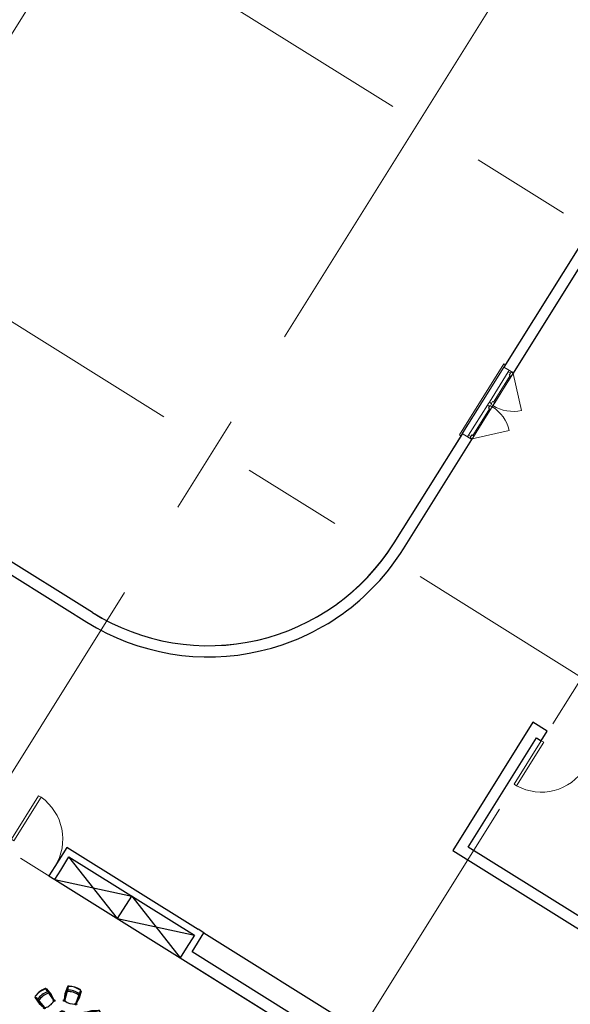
# Model space of a CAD drawing. Header units: inches. Extents: x 16 to 173, y 15 to 159.
# Tile 13 of 43: x 104 to 121, y 47 to 78. Entities that reach past the tile are written whole.
import ezdxf

# ---------------------------------------------------------------- set-up
doc = ezdxf.new("R2010")
doc.units = ezdxf.units.IN
doc.header["$MEASUREMENT"] = 0
doc.linetypes.add('Grid Line', pattern=[22.225, 12.7, -3.175, 3.175, -3.175])
for name, color, linetype, lineweight in [('A-DETL-MEDM', 33, 'Continuous', 25), ('A-DOOR', 31, 'Continuous', 9), ('A-FLOR', 192, 'Continuous', 13), ('A-GENM', 13, 'Continuous', 9), ('A-GLAZ', 151, 'Continuous', 9), ('A-WALL', 113, 'Continuous', 9), ('I-WALL', 2, 'Continuous', 18), ('S-GRID', 1, 'Continuous', 9)]:
    doc.layers.add(name, color=color, linetype=linetype, lineweight=lineweight)
doc.layers.add('TOOLS', color=137, linetype='Continuous')

# ---------------------------------------------------------------- blocks, each defined once
blk = doc.blocks.new('M_Trim-Window-Interior-Flat - Picture Frame-358063-_منفی')
at = {"layer": 'A-GENM'}
for p, q in [((45220, -40676), (46012, -39408)), ((46037, -39424), (46012, -39408)), ((45220, -40676), (45245, -40692))]:
    blk.add_line(p, q, dxfattribs=at)
blk = doc.blocks.new('M_Single-Flush - 0915 x 2134mm-303387-_منفی')
at = {"layer": 'A-DOOR', "lineweight": 18}
for p, q in [((406, -100), (406, -1015)), ((458, -100), (406, -100)), ((458, -100), (458, -1015)), ((458, -1015), (406, -1015))]:
    blk.add_line(p, q, dxfattribs=at)
at = {"layer": 'A-DOOR'}
blk.add_arc((458, -100), 917, 180, 266.8107, dxfattribs=at)
blk = doc.blocks.new('M_Single-Flush - 0915 x 2134mm-303338-_منفی')
at = {"layer": 'A-DOOR', "lineweight": 18}
for p, q in [((406, 100), (406, 1015)), ((458, 1015), (406, 1015)), ((458, 100), (458, 1015)), ((458, 100), (406, 100))]:
    blk.add_line(p, q, dxfattribs=at)
at = {"layer": 'A-DOOR'}
blk.add_arc((458, 100), 917, 93.1893, 180, dxfattribs=at)
blk = doc.blocks.new('M_Window-Casement-Double - 1400 x 1800mm-358057-_منفی')
at = {"layer": 'A-GLAZ'}
for p, q in [((-687, 100), (-210, 577)), ((687, 100), (210, 577)), ((0, 100), (-700, 100)), ((-32, 11), (-668, 11)), ((-630, 100), (-70, 100)), ((700, 100), (0, 100)), ((668, 11), (32, 11)), ((70, 100), (630, 100)), ((-700, -100), (0, -100)), ((0, -100), (700, -100))]:
    blk.add_line(p, q, dxfattribs=at)
at = {"layer": 'A-GLAZ', "lineweight": 18}
for p, q in [((-700, 100), (-700, -100)), ((-630, 100), (-700, 100)), ((-700, 11), (-668, 11)), ((-687, 100), (-687, 56)), ((-687, 56), (-668, 56)), ((-630, 56), (-668, 56)), ((-668, 56), (-668, 11)), ((-630, 100), (-630, 56)), ((-630, 78), (-70, 78)), ((-70, 100), (0, 100)), ((-70, 100), (-70, 56)), ((-70, 56), (-32, 56)), ((-32, 56), (-32, 11)), ((-13, 56), (-32, 56)), ((-32, 11), (0, 11)), ((-13, 100), (-13, 56)), ((70, 100), (0, 100)), ((0, 11), (32, 11)), ((13, 100), (13, 56)), ((13, 56), (32, 56)), ((70, 56), (32, 56)), ((32, 56), (32, 11)), ((70, 100), (70, 56)), ((70, 78), (630, 78)), ((630, 100), (700, 100)), ((630, 100), (630, 56)), ((630, 56), (668, 56)), ((668, 56), (668, 11)), ((687, 56), (668, 56)), ((668, 11), (700, 11)), ((687, 100), (687, 56)), ((700, 100), (700, -100))]:
    blk.add_line(p, q, dxfattribs=at)
at = {"layer": 'A-GLAZ'}
for centre, start, end in [((-687, 100), 360, 45), ((687, 100), 135, 180)]:
    blk.add_arc(centre, 675, start, end, dxfattribs=at)
blk = doc.blocks.new('A$Caaed80dd')
at = {"layer": 'TOOLS', "color": 246}
for p, q in [((1.229, 1.993), (1.158, 1.798)), ((1.237, 1.99), (1.167, 1.795)), ((1.248, 1.976), (1.224, 1.984)), ((1.278, 2.017), (1.265, 2.018)), ((0.315, 1.738), (0.306, 1.725)), ((0.575, 1.939), (0.589, 1.945)), ((0.617, 1.911), (0.829, 1.611)), ((0.618, 1.912), (0.634, 1.925)), ((0.623, 1.929), (0.757, 1.77)), ((0.625, 1.916), (0.825, 1.632)), ((0.629, 1.935), (0.764, 1.776)), ((0.756, 1.772), (0.831, 1.619)), ((0.764, 1.776), (0.839, 1.622)), ((1.158, 1.798), (1.141, 1.627)), ((1.167, 1.797), (1.149, 1.625)), ((1.24, 1.977), (1.151, 1.641)), ((1.248, 1.975), (1.155, 1.621)), ((1.593, 1.868), (1.469, 1.523)), ((1.602, 1.865), (1.484, 1.538)), ((1.611, 1.874), (1.558, 1.673)), ((1.62, 1.872), (1.567, 1.671)), ((1.592, 1.919), (1.605, 1.91)), ((1.594, 1.868), (1.615, 1.862)), ((0.305, 1.684), (0.425, 1.514)), ((0.33, 1.69), (0.311, 1.675)), ((0.313, 1.689), (0.432, 1.52)), ((0.325, 1.684), (0.549, 1.419)), ((0.332, 1.69), (0.568, 1.41)), ((0.425, 1.514), (0.555, 1.402)), ((0.431, 1.521), (0.562, 1.408)), ((1.559, 1.675), (1.477, 1.525)), ((1.567, 1.671), (1.484, 1.52)), ((1.917, 1.311), (1.753, 1.261)), ((2.116, 1.296), (1.753, 1.245)), ((1.92, 1.302), (1.754, 1.252)), ((2.114, 1.305), (1.77, 1.256)), ((2.125, 1.321), (1.917, 1.311)), ((2.125, 1.312), (1.918, 1.302)), ((2.116, 1.297), (2.114, 1.322)), ((2.165, 1.285), (2.16, 1.299)), ((0.007, 1.023), (0.01, 1.038)), ((0.039, 1.067), (0.244, 1.1)), ((0.041, 1.058), (0.246, 1.091)), ((0.052, 1.045), (0.05, 1.07)), ((0.053, 1.053), (0.399, 1.078)), ((0.053, 1.044), (0.419, 1.071)), ((0.243, 1.091), (0.416, 1.077)), ((0.244, 1.1), (0.415, 1.086)), ((2.15, 0.937), (1.784, 0.918)), ((1.958, 0.885), (1.788, 0.902)), ((1.959, 0.894), (1.789, 0.911)), ((2.151, 0.928), (1.804, 0.91)), ((2.163, 0.923), (1.957, 0.894)), ((2.164, 0.914), (1.958, 0.885)), ((2.151, 0.936), (2.153, 0.915)), ((2.197, 0.957), (2.194, 0.942)), ((0.046, 0.696), (0.052, 0.682)), ((0.086, 0.669), (0.293, 0.684)), ((0.087, 0.66), (0.294, 0.675)), ((0.095, 0.685), (0.097, 0.663)), ((0.096, 0.686), (0.457, 0.744)), ((0.097, 0.677), (0.44, 0.733)), ((0.291, 0.684), (0.454, 0.737)), ((0.294, 0.675), (0.457, 0.729)), ((1.841, 0.342), (1.602, 0.62)), ((1.74, 0.51), (1.61, 0.621)), ((1.746, 0.516), (1.615, 0.628)), ((1.848, 0.348), (1.621, 0.611)), ((0.532, 0.197), (0.614, 0.388)), ((0.541, 0.193), (0.623, 0.384)), ((0.551, 0.201), (0.716, 0.507)), ((0.559, 0.197), (0.733, 0.519)), ((0.614, 0.388), (0.718, 0.524)), ((0.622, 0.382), (0.726, 0.52)), ((0.884, 0.04), (1.029, 0.376)), ((0.893, 0.036), (1.03, 0.355)), ((0.991, 0.204), (1.034, 0.37)), ((1, 0.201), (1.042, 0.367)), ((1.41, 0.252), (1.332, 0.405)), ((1.418, 0.256), (1.34, 0.411)), ((1.557, 0.119), (1.343, 0.416)), ((1.55, 0.113), (1.347, 0.396)), ((1.86, 0.343), (1.739, 0.511)), ((1.867, 0.348), (1.746, 0.516)), ((1.842, 0.342), (1.859, 0.355)), ((1.858, 0.294), (1.867, 0.306)), ((0.558, 0.196), (0.536, 0.207)), ((0.552, 0.146), (0.541, 0.157)), ((0.849, 0.003), (0.864, 0)), ((0.885, 0.038), (0.904, 0.029)), ((0.893, 0.023), (0.992, 0.206)), ((0.901, 0.019), (1, 0.201)), ((1.545, 0.095), (1.41, 0.252)), ((1.552, 0.1), (1.416, 0.258)), ((1.557, 0.117), (1.537, 0.102)), ((1.599, 0.09), (1.585, 0.085))]:
    blk.add_line(p, q, dxfattribs=at)
at = {"layer": 'TOOLS', "color": 137, "linetype": 'Continuous'}
for points in [[(1.112, 0.704), (1.34, 0.884, 0.414214), (1.357, 1.021), (1.166, 1.262, 0.414214), (1.03, 1.278), (0.801, 1.098, 0.414214), (0.785, 0.961), (0.976, 0.72, 0.414214)], [(1.095, 0.725), (1.324, 0.906, 0.414214), (1.335, 1.004), (1.145, 1.245, 0.414214), (1.047, 1.257), (0.818, 1.077, 0.414214), (0.806, 0.978), (0.997, 0.737, 0.414214)]]:
    blk.add_lwpolyline(points, format="xyb", close=True, dxfattribs=at)
at = {"layer": 'TOOLS', "color": 246}
for centre, radius in [((0.85, 1.602), 0.0233), ((0.85, 1.602), 0.0144), ((1.138, 1.604), 0.0233), ((1.138, 1.604), 0.0144), ((1.473, 1.5), 0.0233), ((1.473, 1.5), 0.0144), ((0.572, 1.387), 0.0233), ((0.572, 1.387), 0.0144), ((1.731, 1.254), 0.0233), ((1.731, 1.254), 0.0144), ((0.438, 1.084), 0.0233), ((0.438, 1.084), 0.0144), ((1.765, 0.905), 0.0233), ((1.765, 0.905), 0.0144), ((0.479, 0.736), 0.0233), ((0.479, 0.736), 0.0144), ((0.732, 0.543), 0.0233), ((1.598, 0.643), 0.0233), ((1.598, 0.643), 0.0144), ((0.732, 0.543), 0.0144), ((1.048, 0.39), 0.0233), ((1.048, 0.39), 0.0144), ((1.322, 0.426), 0.0233), ((1.322, 0.426), 0.0144)]:
    blk.add_circle(centre, radius, dxfattribs=at)
for centre, radius, start, end in [((1.264, 1.981), 0.0375, 89.1242, 160.1639), ((1.262, 1.981), 0.0266, 89.1242, 160.1639), ((1.259, 1.402), 0.606, 57.1715, 89.7097), ((1.259, 1.401), 0.616, 57.179, 88.2295), ((0.335, 1.705), 0.0356, 144.1289, 215.1685), ((0.335, 1.705), 0.0266, 144.1289, 215.1685), ((0.808, 1.369), 0.616, 112.1837, 143.2341), ((0.808, 1.369), 0.607, 112.1837, 143.2341), ((0.827, 1.344), 0.535, 108.3228, 147.0735), ((0.827, 1.344), 0.49, 106.7332, 148.6609), ((0.602, 1.912), 0.0356, 40.2493, 111.289), ((0.602, 1.912), 0.0266, 40.2493, 111.289), ((0.618, 1.911), 0.000889, 127.7089, 215.1685), ((1.249, 1.371), 0.49, 51.7286, 93.6562), ((1.249, 1.371), 0.535, 53.3181, 92.0688), ((1.247, 1.975), 0.000889, 345.2446, 72.7042), ((1.594, 1.867), 0.000889, 72.7042, 160.1639), ((1.585, 1.881), 0.0266, 345.2446, 56.2843), ((1.585, 1.881), 0.0356, 345.2446, 56.2843), ((0.331, 1.689), 0.000889, 40.2493, 127.7089), ((0.431, 1.856), 0.49, 289.4816, 325.9586), ((1.442, 1.989), 0.49, 234.4769, 270.9539), ((2.204, 1.123), 0.49, 167.2709, 203.7479), ((1.559, 1.061), 0.49, 344.5225, 26.4502), ((1.559, 1.061), 0.535, 346.1121, 24.8628), ((2.127, 1.286), 0.0356, 21.9182, 92.9578), ((2.127, 1.286), 0.0266, 21.9182, 92.9578), ((1.591, 1.064), 0.607, 349.973, 21.0234), ((1.591, 1.064), 0.616, 349.973, 21.0234), ((0.616, 0.928), 0.616, 171.1732, 202.2236), ((0.616, 0.928), 0.607, 171.1732, 202.2236), ((0.045, 1.032), 0.0356, 99.2388, 170.2785), ((0.045, 1.032), 0.0266, 99.2388, 170.2785), ((0.053, 1.045), 0.000889, 186.6984, 274.158), ((0.647, 0.932), 0.535, 167.3338, 206.0845), ((0.647, 0.932), 0.49, 165.7464, 207.6741), ((0.004, 0.857), 0.49, 348.4487, 24.9257), ((2.15, 0.936), 0.000889, 5.4982, 92.9578), ((2.159, 0.949), 0.0266, 278.0386, 349.0783), ((2.159, 0.949), 0.0356, 278.0386, 349.0783), ((0.084, 0.696), 0.0356, 203.1183, 274.158), ((0.084, 0.696), 0.0266, 203.1183, 274.158), ((0.096, 0.685), 0.000889, 99.2388, 186.6984), ((1.743, 0.174), 0.49, 109.9371, 146.4141), ((0.972, 0.637), 0.49, 223.2526, 265.1802), ((0.691, 0.054), 0.49, 45.9549, 82.4318), ((1.343, 0.683), 0.49, 287.2348, 329.1624), ((1.343, 0.683), 0.535, 288.8222, 327.5728), ((1.362, 0.658), 0.606, 292.6538, 325.1541), ((1.362, 0.658), 0.616, 292.6615, 323.712), ((1.842, 0.342), 0.000889, 220.7271, 308.1867), ((1.838, 0.327), 0.0266, 324.6067, 35.6464), ((1.838, 0.327), 0.0356, 324.6067, 35.6464), ((0.565, 0.183), 0.0356, 156.7449, 227.7846), ((0.565, 0.183), 0.0266, 156.7449, 227.7846), ((0.959, 0.608), 0.606, 227.4147, 261.1719), ((0.959, 0.609), 0.616, 228.6793, 259.7297), ((0.558, 0.197), 0.000889, 244.2045, 331.6641), ((0.972, 0.637), 0.535, 224.84, 263.5906), ((0.87, 0.036), 0.0356, 260.6244, 331.6641), ((0.87, 0.036), 0.0266, 260.6244, 331.6641), ((0.885, 0.039), 0.000889, 156.7449, 244.2045), ((1.572, 0.118), 0.0356, 220.7271, 291.7668), ((1.575, 0.122), 0.0317, 223.6272, 311.7211), ((1.556, 0.118), 0.000889, 308.1867, 35.6464)]:
    blk.add_arc(centre, radius, start, end, dxfattribs=at)

msp = doc.modelspace()

# ---------------------------------------------------------------- linework, layer by layer
at = {"layer": 'A-DETL-MEDM'}
for p, q in [((106.933, 49.778), (105.4, 51.725)), ((104.956, 51.013), (108.91, 48.542)), ((104.956, 51.013), (107.378, 50.49)), ((106.933, 49.778), (107.378, 50.49)), ((107.378, 50.49), (108.91, 48.542)), ((106.933, 49.778), (109.355, 49.254)), ((109.658, 49.325), (125.547, 39.397))]:
    msp.add_line(p, q, dxfattribs=at)
at = {"layer": 'A-FLOR'}
msp.add_line((125.213, 76.944), (115.646, 61.633), dxfattribs=at)
for start, end in [(238, 328), (324.8177, 326.3962), (321.6022, 323.1796), (318.3868, 319.9629), (311.9558, 313.5293), (315.1713, 316.7462), (308.7404, 310.3123), (305.5249, 307.0952), (299.0939, 300.6604), (302.3094, 303.8779), (295.8785, 297.4427), (289.4475, 291.0065), (292.663, 294.2248), (276.5856, 278.1291), (279.8011, 281.3493), (283.0166, 284.5689), (286.2321, 287.7879)]:
    msp.add_arc((109.8, 65.286), 6.894, start, end, dxfattribs=at)
at = {"layer": 'A-WALL', "lineweight": 25}
for p, q in [((123.902, 74.846), (119.116, 67.187)), ((119.416, 66.999), (124.202, 74.658)), ((117.805, 65.088), (115.65, 61.64)), ((115.95, 61.453), (118.104, 64.901)), ((106.147, 59.44), (101.5, 62.344)), ((101.312, 62.044), (105.959, 59.14)), ((120.03, 55.974), (117.501, 51.926)), ((120.482, 55.692), (120.03, 55.974)), ((120.294, 55.392), (120.482, 55.692)), ((117.988, 52.039), (120.142, 55.487)), ((120.142, 55.487), (120.294, 55.392)), ((117.501, 51.926), (128.918, 44.792)), ((125.783, 47.168), (117.988, 52.039)), ((104.957, 51.429), (104.77, 51.129)), ((104.956, 51.013), (105.143, 51.313)), ((104.77, 51.129), (104.956, 51.013)), ((109.097, 48.842), (108.91, 48.542)), ((108.91, 48.542), (124.985, 38.498)), ((125.172, 38.797), (109.283, 48.726))]:
    msp.add_line(p, q, dxfattribs=at)
for radius in [6.894, 7.247]:
    msp.add_arc((109.8, 65.286), radius, 238, 328.0663, dxfattribs=at)
at = {"layer": 'I-WALL', "lineweight": 25}
for p, q in [((105.331, 52.027), (104.957, 51.429)), ((109.471, 49.44), (105.331, 52.027)), ((105.143, 51.313), (105.4, 51.725)), ((105.4, 51.725), (109.355, 49.254)), ((109.472, 49.442), (109.471, 49.44)), ((109.658, 49.325), (109.472, 49.442)), ((109.355, 49.254), (109.097, 48.842)), ((109.283, 48.726), (109.658, 49.325))]:
    msp.add_line(p, q, dxfattribs=at)
at = {"layer": 'S-GRID', "linetype": 'Grid Line'}
for p, q in [((77.856, 36.514), (134.346, 126.918)), ((153.311, 51.853), (41.916, 121.46)), ((88.641, 30.45), (144.58, 119.971)), ((100.468, 23.613), (156.406, 113.133)), ((146.09, 42.064), (34.695, 111.672)), ((138.878, 29.816), (27.483, 99.423))]:
    msp.add_line(p, q, dxfattribs=at)

# ---------------------------------------------------------------- block references
at = {"xscale": 1.1, "yscale": 1.1, "zscale": 1.1}
msp.add_blockref('A$Caaed80dd', (103.998, 45.43), dxfattribs=at)
at = {"layer": 'A-DOOR', "xscale": 0.00176762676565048, "yscale": 0.00176762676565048, "zscale": 0.00176762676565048}
for name, p, rotation in [('M_Single-Flush - 0915 x 2134mm-303338-_منفی', (121.074, 55.113), 147.9999999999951), ('M_Single-Flush - 0915 x 2134mm-303387-_منفی', (104.178, 51.708), 147.9999999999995)]:
    msp.add_blockref(name, p, dxfattribs=dict(at, rotation=rotation))
at = {"layer": 'A-GENM', "xscale": 0.001767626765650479, "yscale": 0.001767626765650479, "zscale": 0.001767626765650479}
msp.add_blockref('M_Trim-Window-Interior-Flat - Picture Frame-358063-_منفی', (37.784, 136.944), dxfattribs=at)
at = {"layer": 'A-GLAZ', "xscale": 0.00176762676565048, "yscale": 0.00176762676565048, "zscale": 0.00176762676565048, "rotation": 237.9999999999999}
msp.add_blockref('M_Window-Casement-Double - 1400 x 1800mm-358057-_منفی', (118.61, 66.044), dxfattribs=at)

doc.saveas('drawing.dxf')
